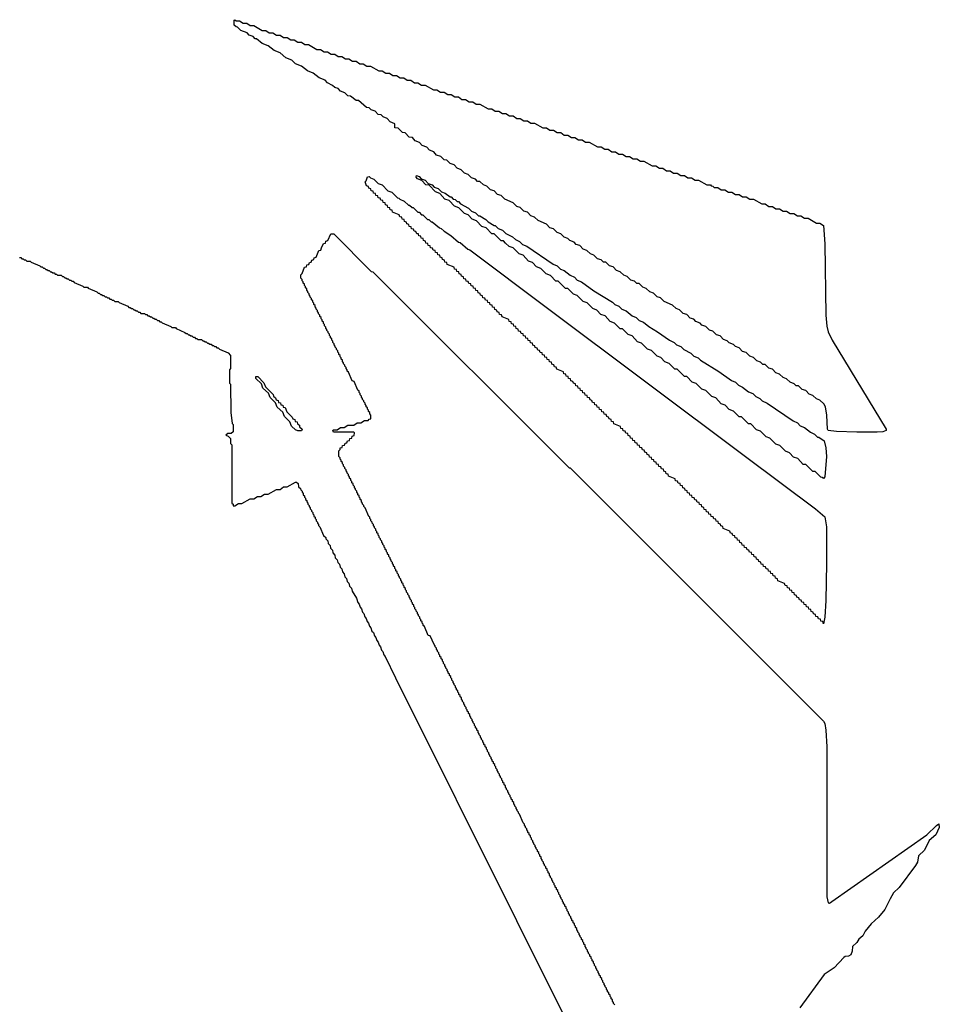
# Model space of a CAD drawing. Extents: x 2701205 to 2963787, y 496209 to 720276.
# Tile 115 of 154: x 2788216 to 2795949, y 695189 to 703470. Entities that reach past the tile are written whole.
import ezdxf

# ---------------------------------------------------------------- set-up
doc = ezdxf.new("R2010")
doc.units = 0

msp = doc.modelspace()

# ---------------------------------------------------------------- linework, layer by layer
at = {"layer": '0CON05XD'}
for points in [[(2795425, 699999.5), (2795255, 700001.9), (2795085, 700006.2), (2795015, 700013.8), (2795008.8, 700025), (2795003.8, 700145), (2794992.5, 700215), (2794978.3, 700238.3), (2794945, 700270), (2794915, 700280), (2794885, 700310), (2794855, 700320), (2794825, 700350), (2794795, 700360), (2794765, 700390), (2794745, 700390), (2794728.3, 700408.3), (2794695, 700420), (2794665, 700450), (2794635, 700460), (2794605, 700490), (2794575, 700500), (2794545, 700530), (2794515, 700540), (2794485, 700570), (2794465, 700570), (2794445, 700590), (2794415, 700600), (2794385, 700630), (2794355, 700640), (2794325, 700670), (2794295, 700680), (2794265, 700710), (2794235, 700720), (2794218.3, 700738.3), (2794181.7, 700751.7), (2794165, 700770), (2794135, 700780), (2794105, 700810), (2794075, 700820), (2794045, 700850), (2794015, 700860), (2793985, 700890), (2793951.7, 700901.7), (2793938.3, 700918.3), (2793901.7, 700931.7), (2793885, 700950), (2793855, 700960), (2793825, 700990), (2793795, 701000), (2793765, 701030), (2793735, 701040), (2793705, 701070), (2793635, 701100), (2793605, 701130), (2793575, 701140), (2793545, 701170), (2793515, 701180), (2793485, 701210), (2793455, 701220), (2793425, 701250), (2793405, 701250), (2793385, 701270), (2793355, 701280), (2793325, 701310), (2793295, 701320), (2793265, 701350), (2793235, 701360), (2793205, 701390), (2793175, 701400), (2793145, 701430), (2793125, 701430), (2793105, 701450), (2793075, 701460), (2793045, 701490), (2793015, 701500), (2792985, 701530), (2792955, 701540), (2792925, 701570), (2792895, 701580), (2792878.3, 701598.3), (2792841.7, 701611.7), (2792825, 701630), (2792795, 701640), (2792765, 701670), (2792735, 701680), (2792705, 701710), (2792675, 701720), (2792645, 701750), (2792575, 701780), (2792545, 701810), (2792515, 701820), (2792485, 701850), (2792455, 701860), (2792425, 701890), (2792395, 701900), (2792365, 701930), (2792295, 701960), (2792265, 701990), (2792235, 702000), (2792205, 702030), (2792175, 702040), (2792145, 702070), (2792115, 702080), (2792085, 702110), (2792065, 702110), (2792048.3, 702128.3), (2792015, 702140), (2791988.3, 702168.3), (2791955, 702180), (2791928.3, 702208.3), (2791895, 702220), (2791868.3, 702248.3), (2791835, 702260), (2791808.3, 702288.3), (2791785, 702290), (2791758.3, 702318.3), (2791721.7, 702331.7), (2791698.3, 702358.3), (2791661.7, 702371.7), (2791638.3, 702398.3), (2791601.7, 702411.7), (2791578.3, 702438.3), (2791541.7, 702451.7), (2791518.3, 702478.3), (2791491.7, 702481.7), (2791458.3, 702518.3), (2791435, 702520), (2791398.3, 702558.3), (2791371.7, 702561.7), (2791370, 702595), (2791331.7, 702611.7), (2791305, 702640), (2791271.7, 702651.7), (2791255, 702670), (2791231.7, 702671.7), (2791205, 702700), (2791171.7, 702711.7), (2791155, 702730), (2791131.7, 702731.7), (2791065, 702790), (2791045, 702790), (2790997, 702827), (2790975, 702830), (2790950, 702855), (2790915, 702870), (2790895, 702890), (2790865, 702900), (2790847, 702917), (2790805, 702940), (2790785, 702960), (2790735, 702980), (2790685, 703020), (2790635, 703040), (2790585, 703080), (2790535, 703100), (2790505, 703130), (2790455, 703150), (2790405, 703190), (2790355, 703210), (2790305, 703250), (2790255, 703270), (2790208.3, 703308.3), (2790195, 703310), (2790178.3, 703328.3), (2790145, 703340), (2790128.3, 703358.3), (2790075, 703380), (2790048.3, 703408.3), (2790035, 703410), (2790020, 703425), (2790020, 703465), (2790025, 703470), (2790035, 703460), (2790065, 703460), (2790095, 703440), (2790125, 703440), (2790155, 703420), (2790185, 703420), (2790255, 703380), (2790285, 703380), (2790315, 703360), (2790345, 703360), (2790375, 703340), (2790405, 703340), (2790435, 703320), (2790465, 703320), (2790495, 703300), (2790525, 703300), (2790555, 703280), (2790585, 703280), (2790615, 703260), (2790645, 703260), (2790715, 703220), (2790745, 703220), (2790775, 703200), (2790805, 703200), (2790835, 703180), (2790865, 703180), (2790895, 703160), (2790925, 703160), (2790955, 703140), (2790985, 703140), (2791015, 703120), (2791045, 703120), (2791075, 703100), (2791105, 703100), (2791135, 703080), (2791165, 703080), (2791235, 703040), (2791265, 703040), (2791295, 703020), (2791325, 703020), (2791355, 703000), (2791385, 703000), (2791415, 702980), (2791445, 702980), (2791475, 702960), (2791505, 702960), (2791535, 702940), (2791565, 702940), (2791595, 702920), (2791625, 702920), (2791695, 702880), (2791725, 702880), (2791755, 702860), (2791785, 702860), (2791815, 702840), (2791845, 702840), (2791875, 702820), (2791905, 702820), (2791935, 702800), (2791965, 702800), (2791995, 702780), (2792025, 702780), (2792055, 702760), (2792085, 702760), (2792155, 702720), (2792185, 702720), (2792215, 702700), (2792245, 702700), (2792275, 702680), (2792305, 702680), (2792335, 702660), (2792365, 702660), (2792395, 702640), (2792425, 702640), (2792455, 702620), (2792485, 702620), (2792515, 702600), (2792545, 702600), (2792615, 702560), (2792645, 702560), (2792675, 702540), (2792705, 702540), (2792735, 702520), (2792765, 702520), (2792795, 702500), (2792825, 702500), (2792855, 702480), (2792885, 702480), (2792915, 702460), (2792945, 702460), (2792975, 702440), (2793005, 702440), (2793075, 702400), (2793105, 702400), (2793135, 702380), (2793165, 702380), (2793195, 702360), (2793225, 702360), (2793255, 702340), (2793285, 702340), (2793315, 702320), (2793345, 702320), (2793375, 702300), (2793405, 702300), (2793435, 702280), (2793465, 702280), (2793535, 702240), (2793565, 702240), (2793595, 702220), (2793625, 702220), (2793655, 702200), (2793685, 702200), (2793715, 702180), (2793745, 702180), (2793775, 702160), (2793805, 702160), (2793835, 702140), (2793865, 702140), (2793895, 702120), (2793925, 702120), (2793995, 702080), (2794025, 702080), (2794031.7, 702071.7), (2794045, 702070), (2794055, 702060), (2794085, 702060), (2794115, 702040), (2794145, 702040), (2794175, 702020), (2794205, 702020), (2794235, 702000), (2794265, 702000), (2794295, 701980), (2794325, 701980), (2794355, 701960), (2794385, 701960), (2794455, 701920), (2794485, 701920), (2794515, 701900), (2794545, 701900), (2794575, 701880), (2794605, 701880), (2794635, 701860), (2794665, 701860), (2794695, 701840), (2794725, 701840), (2794755, 701820), (2794785, 701820), (2794815, 701800), (2794845, 701800), (2794915, 701760), (2794945, 701760), (2794975, 701740), (2794985.8, 701585), (2794994.3, 700985), (2795002.7, 700892.7), (2795013.3, 700845), (2795047.5, 700775), (2795502.5, 700025), (2795502.5, 700015), (2795475, 700004.3), (2795425, 699999.5)], [(2794975, 698390), (2794968.3, 698408.3), (2794951.7, 698411.7), (2794948.3, 698428.3), (2794931.7, 698431.7), (2794928.3, 698448.3), (2794911.7, 698451.7), (2794908.3, 698468.3), (2794891.7, 698471.7), (2794888.3, 698488.3), (2794871.7, 698491.7), (2794868.3, 698508.3), (2794851.7, 698511.7), (2794848.3, 698528.3), (2794831.7, 698531.7), (2794828.3, 698548.3), (2794811.7, 698551.7), (2794808.3, 698568.3), (2794791.7, 698571.7), (2794788.3, 698588.3), (2794771.7, 698591.7), (2794768.3, 698608.3), (2794751.7, 698611.7), (2794748.3, 698628.3), (2794731.7, 698631.7), (2794728.3, 698648.3), (2794711.7, 698651.7), (2794708.3, 698668.3), (2794691.7, 698671.7), (2794688.3, 698688.3), (2794671.7, 698691.7), (2794668.3, 698708.3), (2794651.7, 698711.7), (2794648.3, 698728.3), (2794591.7, 698751.7), (2794588.3, 698768.3), (2794571.7, 698771.7), (2794568.3, 698788.3), (2794551.7, 698791.7), (2794548.3, 698808.3), (2794531.7, 698811.7), (2794528.3, 698828.3), (2794511.7, 698831.7), (2794508.3, 698848.3), (2794491.7, 698851.7), (2794488.3, 698868.3), (2794471.7, 698871.7), (2794468.3, 698888.3), (2794451.7, 698891.7), (2794448.3, 698908.3), (2794431.7, 698911.7), (2794428.3, 698928.3), (2794411.7, 698931.7), (2794408.3, 698948.3), (2794391.7, 698951.7), (2794388.3, 698968.3), (2794371.7, 698971.7), (2794368.3, 698988.3), (2794351.7, 698991.7), (2794348.3, 699008.3), (2794331.7, 699011.7), (2794328.3, 699028.3), (2794311.7, 699031.7), (2794308.3, 699048.3), (2794291.7, 699051.7), (2794288.3, 699068.3), (2794271.7, 699071.7), (2794268.3, 699088.3), (2794251.7, 699091.7), (2794248.3, 699108.3), (2794231.7, 699111.7), (2794228.3, 699128.3), (2794211.7, 699131.7), (2794208.3, 699148.3), (2794191.7, 699151.7), (2794188.3, 699168.3), (2794131.7, 699191.7), (2794128.3, 699208.3), (2794111.7, 699211.7), (2794108.3, 699228.3), (2794091.7, 699231.7), (2794088.3, 699248.3), (2794071.7, 699251.7), (2794068.3, 699268.3), (2794051.7, 699271.7), (2794048.3, 699288.3), (2794031.7, 699291.7), (2794028.3, 699308.3), (2794011.7, 699311.7), (2794008.3, 699328.3), (2793991.7, 699331.7), (2793988.3, 699348.3), (2793971.7, 699351.7), (2793968.3, 699368.3), (2793951.7, 699371.7), (2793948.3, 699388.3), (2793931.7, 699391.7), (2793928.3, 699408.3), (2793911.7, 699411.7), (2793908.3, 699428.3), (2793891.7, 699431.7), (2793888.3, 699448.3), (2793871.7, 699451.7), (2793868.3, 699468.3), (2793851.7, 699471.7), (2793848.3, 699488.3), (2793831.7, 699491.7), (2793828.3, 699508.3), (2793811.7, 699511.7), (2793808.3, 699528.3), (2793791.7, 699531.7), (2793788.3, 699548.3), (2793771.7, 699551.7), (2793768.3, 699568.3), (2793751.7, 699571.7), (2793748.3, 699588.3), (2793731.7, 699591.7), (2793728.3, 699608.3), (2793671.7, 699631.7), (2793668.3, 699648.3), (2793651.7, 699651.7), (2793648.3, 699668.3), (2793631.7, 699671.7), (2793628.3, 699688.3), (2793611.7, 699691.7), (2793608.3, 699708.3), (2793591.7, 699711.7), (2793588.3, 699728.3), (2793571.7, 699731.7), (2793568.3, 699748.3), (2793551.7, 699751.7), (2793548.3, 699768.3), (2793531.7, 699771.7), (2793528.3, 699788.3), (2793511.7, 699791.7), (2793508.3, 699808.3), (2793491.7, 699811.7), (2793488.3, 699828.3), (2793471.7, 699831.7), (2793468.3, 699848.3), (2793451.7, 699851.7), (2793448.3, 699868.3), (2793431.7, 699871.7), (2793428.3, 699888.3), (2793411.7, 699891.7), (2793408.3, 699908.3), (2793391.7, 699911.7), (2793388.3, 699928.3), (2793371.7, 699931.7), (2793368.3, 699948.3), (2793351.7, 699951.7), (2793348.3, 699968.3), (2793331.7, 699971.7), (2793328.3, 699988.3), (2793311.7, 699991.7), (2793308.3, 700008.3), (2793291.7, 700011.7), (2793288.3, 700028.3), (2793271.7, 700031.7), (2793268.3, 700048.3), (2793211.7, 700071.7), (2793208.3, 700088.3), (2793191.7, 700091.7), (2793188.3, 700108.3), (2793171.7, 700111.7), (2793168.3, 700128.3), (2793151.7, 700131.7), (2793148.3, 700148.3), (2793131.7, 700151.7), (2793128.3, 700168.3), (2793111.7, 700171.7), (2793108.3, 700188.3), (2793091.7, 700191.7), (2793088.3, 700208.3), (2793071.7, 700211.7), (2793068.3, 700228.3), (2793051.7, 700231.7), (2793048.3, 700248.3), (2793031.7, 700251.7), (2793028.3, 700268.3), (2793011.7, 700271.7), (2793008.3, 700288.3), (2792991.7, 700291.7), (2792988.3, 700308.3), (2792971.7, 700311.7), (2792968.3, 700328.3), (2792951.7, 700331.7), (2792948.3, 700348.3), (2792931.7, 700351.7), (2792928.3, 700368.3), (2792911.7, 700371.7), (2792908.3, 700388.3), (2792891.7, 700391.7), (2792888.3, 700408.3), (2792871.7, 700411.7), (2792868.3, 700428.3), (2792851.7, 700431.7), (2792848.3, 700448.3), (2792831.7, 700451.7), (2792828.3, 700468.3), (2792811.7, 700471.7), (2792808.3, 700488.3), (2792791.7, 700491.7), (2792788.3, 700508.3), (2792731.7, 700531.7), (2792728.3, 700548.3), (2792711.7, 700551.7), (2792708.3, 700568.3), (2792691.7, 700571.7), (2792688.3, 700588.3), (2792671.7, 700591.7), (2792668.3, 700608.3), (2792651.7, 700611.7), (2792648.3, 700628.3), (2792631.7, 700631.7), (2792628.3, 700648.3), (2792611.7, 700651.7), (2792608.3, 700668.3), (2792591.7, 700671.7), (2792588.3, 700688.3), (2792571.7, 700691.7), (2792568.3, 700708.3), (2792551.7, 700711.7), (2792548.3, 700728.3), (2792531.7, 700731.7), (2792528.3, 700748.3), (2792511.7, 700751.7), (2792508.3, 700768.3), (2792491.7, 700771.7), (2792488.3, 700788.3), (2792471.7, 700791.7), (2792468.3, 700808.3), (2792451.7, 700811.7), (2792448.3, 700828.3), (2792431.7, 700831.7), (2792428.3, 700848.3), (2792411.7, 700851.7), (2792408.3, 700868.3), (2792391.7, 700871.7), (2792388.3, 700888.3), (2792371.7, 700891.7), (2792368.3, 700908.3), (2792351.7, 700911.7), (2792348.3, 700928.3), (2792331.7, 700931.7), (2792328.3, 700948.3), (2792271.7, 700971.7), (2792268.3, 700988.3), (2792251.7, 700991.7), (2792248.3, 701008.3), (2792231.7, 701011.7), (2792228.3, 701028.3), (2792211.7, 701031.7), (2792208.3, 701048.3), (2792191.7, 701051.7), (2792188.3, 701068.3), (2792171.7, 701071.7), (2792168.3, 701088.3), (2792151.7, 701091.7), (2792148.3, 701108.3), (2792131.7, 701111.7), (2792128.3, 701128.3), (2792111.7, 701131.7), (2792108.3, 701148.3), (2792091.7, 701151.7), (2792088.3, 701168.3), (2792071.7, 701171.7), (2792068.3, 701188.3), (2792051.7, 701191.7), (2792048.3, 701208.3), (2792031.7, 701211.7), (2792028.3, 701228.3), (2792011.7, 701231.7), (2792008.3, 701248.3), (2791991.7, 701251.7), (2791988.3, 701268.3), (2791971.7, 701271.7), (2791968.3, 701288.3), (2791951.7, 701291.7), (2791948.3, 701308.3), (2791931.7, 701311.7), (2791928.3, 701328.3), (2791911.7, 701331.7), (2791908.3, 701348.3), (2791891.7, 701351.7), (2791888.3, 701368.3), (2791871.7, 701371.7), (2791868.3, 701388.3), (2791811.7, 701411.7), (2791808.3, 701428.3), (2791791.7, 701431.7), (2791788.3, 701448.3), (2791771.7, 701451.7), (2791768.3, 701468.3), (2791751.7, 701471.7), (2791748.3, 701488.3), (2791731.7, 701491.7), (2791728.3, 701508.3), (2791711.7, 701511.7), (2791708.3, 701528.3), (2791691.7, 701531.7), (2791688.3, 701548.3), (2791671.7, 701551.7), (2791668.3, 701568.3), (2791651.7, 701571.7), (2791648.3, 701588.3), (2791631.7, 701591.7), (2791628.3, 701608.3), (2791611.7, 701611.7), (2791608.3, 701628.3), (2791591.7, 701631.7), (2791588.3, 701648.3), (2791571.7, 701651.7), (2791568.3, 701668.3), (2791555, 701670), (2791548.3, 701688.3), (2791531.7, 701691.7), (2791528.3, 701708.3), (2791511.7, 701711.7), (2791508.3, 701728.3), (2791491.7, 701731.7), (2791488.3, 701748.3), (2791471.7, 701751.7), (2791468.3, 701768.3), (2791451.7, 701771.7), (2791448.3, 701788.3), (2791431.7, 701791.7), (2791428.3, 701808.3), (2791411.7, 701811.7), (2791408.3, 701828.3), (2791351.7, 701851.7), (2791348.3, 701868.3), (2791331.7, 701871.7), (2791328.3, 701888.3), (2791311.7, 701891.7), (2791308.3, 701908.3), (2791291.7, 701911.7), (2791288.3, 701928.3), (2791271.7, 701931.7), (2791268.3, 701948.3), (2791251.7, 701951.7), (2791248.3, 701968.3), (2791231.7, 701971.7), (2791228.3, 701988.3), (2791211.7, 701991.7), (2791208.3, 702008.3), (2791191.7, 702011.7), (2791188.3, 702028.3), (2791171.7, 702031.7), (2791168.3, 702048.3), (2791151.7, 702051.7), (2791148.3, 702068.3), (2791131.7, 702071.7), (2791120, 702105), (2791130, 702115), (2791141.7, 702148.3), (2791155, 702150), (2791165, 702140), (2791195, 702130), (2791231.7, 702091.7), (2791265, 702080), (2791311.7, 702031.7), (2791345, 702020), (2791391.7, 701971.7), (2791405, 701970), (2791411.7, 701961.7), (2791450, 701945), (2791485, 701910), (2791495, 701910), (2791515, 701890), (2791525, 701890), (2791565, 701850), (2791575, 701850), (2791595, 701830), (2791605, 701830), (2791645, 701790), (2791655, 701790), (2791675, 701770), (2791685, 701770), (2791745, 701720), (2791760, 701715), (2791785, 701690), (2791840, 701655), (2791905, 701600), (2791920, 701595), (2791985, 701540), (2792000, 701535), (2792655, 701042.5), (2794320, 699795), (2794906.4, 699356.4), (2794985, 699290), (2795000, 699205), (2795000, 698895), (2794993.8, 698585), (2794986.2, 698445), (2794975, 698390)], [(2794975, 699610), (2794965, 699620), (2794951.7, 699621.7), (2794905, 699670), (2794885, 699670), (2794825, 699730), (2794805, 699730), (2794758.3, 699778.3), (2794721.7, 699791.7), (2794688.3, 699828.3), (2794655, 699840), (2794608.3, 699888.3), (2794575, 699900), (2794525, 699950), (2794491.7, 699961.7), (2794445, 700010), (2794411.7, 700021.7), (2794365, 700070), (2794345, 700070), (2794285, 700130), (2794265, 700130), (2794218.3, 700178.3), (2794181.7, 700191.7), (2794148.3, 700228.3), (2794115, 700240), (2794068.3, 700288.3), (2794035, 700300), (2793985, 700350), (2793951.7, 700361.7), (2793905, 700410), (2793871.7, 700421.7), (2793825, 700470), (2793805, 700470), (2793745, 700530), (2793725, 700530), (2793678.3, 700578.3), (2793641.7, 700591.7), (2793608.3, 700628.3), (2793575, 700640), (2793528.3, 700688.3), (2793495, 700700), (2793445, 700750), (2793411.7, 700761.7), (2793365, 700810), (2793331.7, 700821.7), (2793285, 700870), (2793265, 700870), (2793218.3, 700918.3), (2793181.7, 700931.7), (2793138.3, 700978.3), (2793101.7, 700991.7), (2793068.3, 701028.3), (2793035, 701040), (2792988.3, 701088.3), (2792955, 701100), (2792905, 701150), (2792871.7, 701161.7), (2792825, 701210), (2792805, 701210), (2792745, 701270), (2792725, 701270), (2792678.3, 701318.3), (2792641.7, 701331.7), (2792598.3, 701378.3), (2792561.7, 701391.7), (2792528.3, 701428.3), (2792495, 701440), (2792448.3, 701488.3), (2792415, 701500), (2792365, 701550), (2792331.7, 701561.7), (2792301.7, 701591.7), (2792285, 701610), (2792265, 701610), (2792205, 701670), (2792185, 701670), (2792138.3, 701718.3), (2792101.7, 701731.7), (2792058.3, 701778.3), (2792021.7, 701791.7), (2791988.3, 701828.3), (2791955, 701840), (2791908.3, 701888.3), (2791871.7, 701901.7), (2791828.3, 701948.3), (2791791.7, 701961.7), (2791748.3, 702008.3), (2791711.7, 702021.7), (2791658.3, 702078.3), (2791631.7, 702081.7), (2791598.3, 702118.3), (2791561.7, 702131.7), (2791550, 702145), (2791551.7, 702158.3), (2791575, 702150), (2791591.7, 702131.7), (2791625, 702120), (2791651.7, 702091.7), (2791685, 702080), (2791701.7, 702061.7), (2791735, 702050), (2791761.7, 702021.7), (2791795, 702010), (2791835, 701980), (2791845, 701980), (2791861.7, 701961.7), (2791877, 701957), (2791895, 701940), (2791905, 701940), (2791921.7, 701921.7), (2791990, 701885), (2792015, 701860), (2792050, 701845), (2792075, 701820), (2792085, 701820), (2792135, 701790), (2792155, 701770), (2792205, 701740), (2792215, 701740), (2792240, 701715), (2792275, 701700), (2792303, 701673), (2792360, 701645), (2792385, 701620), (2792420, 701605), (2792445, 701580), (2792480, 701565), (2792703, 701413), (2792735, 701400), (2792763, 701373), (2792795, 701360), (2792845, 701320), (2792880, 701305), (2792905, 701280), (2792940, 701265), (2793045, 701190), (2793200, 701095), (2793220, 701075), (2793255, 701060), (2793280, 701035), (2793315, 701020), (2793365, 700980), (2793400, 700965), (2793425, 700940), (2793460, 700925), (2793505, 700890), (2793580, 700845), (2793680, 700775), (2793720, 700755), (2793740, 700735), (2793775, 700720), (2793800, 700695), (2793860, 700665), (2793885, 700640), (2793920, 700625), (2793940, 700605), (2794095, 700510), (2794200, 700435), (2794235, 700420), (2794260, 700395), (2794295, 700380), (2794345, 700340), (2794380, 700325), (2794405, 700300), (2794440, 700285), (2794460, 700265), (2794500, 700245), (2794720, 700095), (2794755, 700080), (2794780, 700055), (2794815, 700040), (2794865, 700000), (2794900, 699985), (2794925, 699960), (2794935, 699960), (2794979.3, 699929.3), (2794995, 699870), (2794998.9, 699795), (2794986.1, 699623.9), (2794975, 699610)], [(2791160, 699285), (2791151.7, 699291.7), (2791120, 699365), (2791110, 699375), (2791110, 699385), (2791100, 699395), (2791100, 699405), (2791090, 699415), (2791090, 699425), (2791080, 699435), (2791080, 699445), (2791070, 699455), (2791070, 699465), (2791060, 699475), (2791060, 699485), (2791050, 699495), (2791050, 699505), (2791040, 699515), (2791040, 699525), (2791030, 699535), (2791030, 699545), (2791020, 699555), (2791020, 699565), (2791010, 699575), (2791010, 699585), (2791000, 699595), (2791000, 699605), (2790990, 699615), (2790990, 699625), (2790980, 699635), (2790980, 699645), (2790970, 699655), (2790970, 699665), (2790960, 699675), (2790960, 699685), (2790950, 699695), (2790950, 699705), (2790940, 699715), (2790940, 699725), (2790930, 699735), (2790930, 699745), (2790920, 699755), (2790920, 699765), (2790910, 699775), (2790910, 699785), (2790900, 699795), (2790900, 699845), (2790910, 699855), (2790911.7, 699868.3), (2790928.3, 699871.7), (2790931.7, 699888.3), (2790948.3, 699891.7), (2790951.7, 699908.3), (2790968.3, 699911.7), (2790971.7, 699928.3), (2790988.3, 699931.7), (2790991.7, 699948.3), (2791008.3, 699951.7), (2791011.7, 699968.3), (2791028.3, 699971.7), (2791030, 699995), (2791025, 700000), (2790855, 700000), (2790850, 700015), (2790855, 700020), (2790885, 700020), (2790915, 700040), (2790945, 700040), (2790975, 700060), (2791025, 700060), (2791055, 700080), (2791085, 700080), (2791115, 700100), (2791145, 700100), (2791155, 700110), (2791168.3, 700111.7), (2791170, 700145), (2791160, 700155), (2791160, 700165), (2791150, 700175), (2791150, 700185), (2791140, 700195), (2791140, 700205), (2791130, 700215), (2791130, 700225), (2791120, 700235), (2791120, 700245), (2791110, 700255), (2791110, 700265), (2791100, 700275), (2791100, 700285), (2791090, 700295), (2791090, 700305), (2791080, 700315), (2791080, 700325), (2791070, 700335), (2791070, 700345), (2791060, 700355), (2791028.3, 700428.3), (2791011.7, 700431.7), (2790980, 700505), (2790970, 700515), (2790970, 700525), (2790960, 700535), (2790960, 700545), (2790950, 700555), (2790950, 700565), (2790940, 700575), (2790940, 700585), (2790930, 700595), (2790930, 700605), (2790920, 700615), (2790920, 700625), (2790910, 700635), (2790910, 700645), (2790900, 700655), (2790900, 700665), (2790890, 700675), (2790890, 700685), (2790880, 700695), (2790880, 700705), (2790870, 700715), (2790870, 700725), (2790860, 700735), (2790860, 700745), (2790850, 700755), (2790850, 700765), (2790840, 700775), (2790840, 700785), (2790830, 700795), (2790830, 700805), (2790820, 700815), (2790820, 700825), (2790810, 700835), (2790810, 700845), (2790800, 700855), (2790800, 700865), (2790790, 700875), (2790790, 700885), (2790780, 700895), (2790780, 700905), (2790770, 700915), (2790770, 700925), (2790760, 700935), (2790760, 700945), (2790750, 700955), (2790750, 700965), (2790740, 700975), (2790740, 700985), (2790730, 700995), (2790730, 701005), (2790720, 701015), (2790720, 701025), (2790710, 701035), (2790710, 701045), (2790700, 701055), (2790700, 701065), (2790690, 701075), (2790690, 701085), (2790680, 701095), (2790680, 701105), (2790670, 701115), (2790670, 701125), (2790660, 701135), (2790660, 701145), (2790650, 701155), (2790650, 701165), (2790640, 701175), (2790640, 701185), (2790630, 701195), (2790630, 701205), (2790620, 701215), (2790620, 701225), (2790610, 701235), (2790610, 701245), (2790600, 701255), (2790600, 701265), (2790590, 701275), (2790590, 701285), (2790580, 701295), (2790580, 701325), (2790590, 701335), (2790611.7, 701388.3), (2790628.3, 701391.7), (2790631.7, 701408.3), (2790648.3, 701411.7), (2790651.7, 701428.3), (2790668.3, 701431.7), (2790671.7, 701448.3), (2790688.3, 701451.7), (2790691.7, 701468.3), (2790708.3, 701471.7), (2790731.7, 701528.3), (2790748.3, 701531.7), (2790755, 701550), (2790771.7, 701588.3), (2790788.3, 701591.7), (2790791.7, 701608.3), (2790808.3, 701611.7), (2790831.7, 701668.3), (2790858.3, 701668.3), (2791171.7, 701351.7), (2791185, 701350), (2792835, 699700), (2792845, 699700), (2794975, 697570), (2794985, 697550), (2794994, 697495), (2795001.5, 697355), (2795002.2, 696092.2), (2795015, 696042.5), (2795025, 696040), (2795045, 696052.5), (2795845, 696613.3), (2795925, 696693.8), (2795945, 696706.7), (2795948.6, 696675), (2795920.8, 696615), (2795864.4, 696565.6), (2795824, 696485), (2795775, 696436.2), (2795765.8, 696385), (2795747.5, 696355), (2795610.2, 696169.8), (2795562.7, 696127.3), (2795535.7, 696075), (2795490, 695985), (2795437.6, 695922.4), (2795374.5, 695865.5), (2795326.4, 695803.6), (2795306.2, 695765), (2795272.3, 695737.7), (2795255, 695707.5), (2795220, 695675), (2795215.7, 695635), (2795203.8, 695605), (2795185, 695592.5), (2795158.3, 695591.7), (2795145, 695583.3), (2795065, 695495.8), (2794980.8, 695439.2), (2794775, 695158.8)], [(2788215, 701470), (2788225, 701470), (2788235, 701460), (2788245, 701460), (2788255, 701450), (2788265, 701450), (2788275, 701440), (2788305, 701440), (2788311.7, 701431.7), (2788385, 701400), (2788395, 701390), (2788405, 701390), (2788415, 701380), (2788425, 701380), (2788435, 701370), (2788445, 701370), (2788455, 701360), (2788465, 701360), (2788475, 701350), (2788485, 701350), (2788495, 701340), (2788505, 701340), (2788515, 701330), (2788525, 701330), (2788535, 701320), (2788565, 701320), (2788575, 701310), (2788585, 701310), (2788595, 701300), (2788605, 701300), (2788615, 701290), (2788625, 701290), (2788635, 701280), (2788645, 701280), (2788655, 701270), (2788665, 701270), (2788675, 701260), (2788748.3, 701228.3), (2788755, 701220), (2788785, 701220), (2788791.7, 701211.7), (2788865, 701180), (2788875, 701170), (2788885, 701170), (2788895, 701160), (2788905, 701160), (2788915, 701150), (2788925, 701150), (2788935, 701140), (2788945, 701140), (2788955, 701130), (2788965, 701130), (2788975, 701120), (2788985, 701120), (2788995, 701110), (2789005, 701110), (2789015, 701100), (2789045, 701100), (2789051.7, 701091.7), (2789125, 701060), (2789135, 701050), (2789145, 701050), (2789155, 701040), (2789165, 701040), (2789175, 701030), (2789185, 701030), (2789195, 701020), (2789205, 701020), (2789215, 701010), (2789225, 701010), (2789235, 701000), (2789265, 701000), (2789275, 700990), (2789285, 700990), (2789295, 700980), (2789305, 700980), (2789315, 700970), (2789325, 700970), (2789335, 700960), (2789345, 700960), (2789355, 700950), (2789365, 700950), (2789375, 700940), (2789385, 700940), (2789395, 700930), (2789405, 700930), (2789415, 700920), (2789488.3, 700888.3), (2789495, 700880), (2789525, 700880), (2789531.7, 700871.7), (2789605, 700840), (2789615, 700830), (2789625, 700830), (2789635, 700820), (2789645, 700820), (2789655, 700810), (2789665, 700810), (2789675, 700800), (2789685, 700800), (2789695, 700790), (2789705, 700790), (2789715, 700780), (2789745, 700780), (2789755, 700770), (2789765, 700770), (2789775, 700760), (2789785, 700760), (2789795, 700750), (2789805, 700750), (2789815, 700740), (2789825, 700740), (2789835, 700730), (2789845, 700730), (2789855, 700720), (2789865, 700720), (2789875, 700710), (2789885, 700710), (2789895, 700700), (2789968.3, 700668.3), (2789990, 700645), (2789987.5, 700535), (2789980, 700525), (2789981.7, 700411.7), (2789987.5, 700405), (2789992.5, 700165), (2790002.5, 700075), (2790010, 700065), (2790010, 700005), (2789995, 699990), (2789965, 699990), (2789950, 699975), (2789968.3, 699968.3), (2789988.3, 699948.3), (2789990, 699905), (2790000, 699895), (2790000, 699405), (2790010, 699395), (2790011.7, 699381.7), (2790025, 699380), (2790055, 699400), (2790085, 699400), (2790155, 699440), (2790185, 699440), (2790215, 699460), (2790245, 699460), (2790275, 699480), (2790305, 699480), (2790375, 699520), (2790405, 699520), (2790435, 699540), (2790465, 699540), (2790535, 699580), (2790545, 699580), (2790558.3, 699568.3), (2790561.7, 699541.7), (2790578.3, 699528.3), (2790580, 699515), (2790590, 699505), (2790590, 699495), (2790600, 699485), (2790600, 699475), (2790610, 699465), (2790610, 699455), (2790620, 699445), (2790620, 699435), (2790630, 699425), (2790630, 699415), (2790640, 699405), (2790640, 699395), (2790650, 699385), (2790650, 699375), (2790660, 699365), (2790660, 699355), (2790670, 699345), (2790670, 699335), (2790680, 699325), (2790680, 699315), (2790690, 699305), (2790690, 699295), (2790700, 699285), (2790700, 699275), (2790710, 699265), (2790710, 699255), (2790720, 699245), (2790720, 699235), (2790730, 699225), (2790730, 699215), (2790740, 699205), (2790771.7, 699131.7), (2790790, 699115), (2790790, 699105), (2790807, 699087), (2790810, 699065), (2790827, 699047), (2790830, 699025), (2790847, 699007), (2790850, 698985), (2790867, 698967), (2790870, 698945), (2790887, 698927), (2790890, 698905), (2790905, 698890), (2790910, 698865), (2790925, 698850), (2790930, 698825), (2790945, 698810), (2790950, 698785), (2790965, 698770), (2790970, 698745), (2790985, 698730), (2790990, 698705), (2791005, 698690), (2791013, 698663), (2791047.5, 698605), (2791058.3, 698568.3), (2791070, 698555), (2791078.3, 698528.3), (2791090, 698515), (2791098.3, 698488.3), (2791110, 698475), (2791118.3, 698448.3), (2791130, 698435), (2791138.3, 698408.3), (2791150, 698395), (2791158.3, 698368.3), (2791170, 698355), (2791178.3, 698328.3), (2791190, 698315), (2791198.3, 698288.3), (2791210, 698275), (2791218.3, 698248.3), (2791230, 698235), (2791238.3, 698208.3), (2791250, 698195), (2791258.3, 698168.3), (2791270, 698155), (2791278.3, 698128.3), (2791290, 698115), (2791377.5, 697935), (2792392.5, 695895), (2792830, 695015)], [(2790585, 700012.5), (2790555, 700012.5), (2790535, 700020), (2790501.7, 700051.7), (2790488.3, 700088.3), (2790441.7, 700131.7), (2790428.3, 700168.3), (2790381.7, 700211.7), (2790368.3, 700248.3), (2790321.7, 700291.7), (2790308.3, 700328.3), (2790261.7, 700371.7), (2790248.3, 700408.3), (2790201.7, 700451.7), (2790201.7, 700468.3), (2790218.3, 700468.3), (2790270, 700415), (2790281.7, 700381.7), (2790348.3, 700318.3), (2790350, 700305), (2790368.3, 700288.3), (2790371.7, 700271.7), (2790388.3, 700268.3), (2790391.7, 700251.7), (2790408.3, 700248.3), (2790411.7, 700231.7), (2790428.3, 700228.3), (2790431.7, 700211.7), (2790448.3, 700208.3), (2790461.7, 700171.7), (2790508.3, 700128.3), (2790511.7, 700111.7), (2790528.3, 700108.3), (2790531.7, 700091.7), (2790548.3, 700088.3), (2790551.7, 700071.7), (2790568.3, 700058.3), (2790570, 700045), (2790590, 700025), (2790585, 700012.5)], [(2793220, 695185), (2793210, 695195), (2793210, 695205), (2793200, 695215), (2793200, 695225), (2793190, 695235), (2793190, 695245), (2793180, 695255), (2793180, 695265), (2793170, 695275), (2793170, 695285), (2793160, 695295), (2793160, 695305), (2793150, 695315), (2793150, 695325), (2793140, 695335), (2793140, 695345), (2793130, 695355), (2793130, 695365), (2793120, 695375), (2793120, 695385), (2793110, 695395), (2793110, 695405), (2793100, 695415), (2793100, 695425), (2793090, 695435), (2793090, 695445), (2793080, 695455), (2793080, 695465), (2793070, 695475), (2793070, 695485), (2793060, 695495), (2793060, 695505), (2793050, 695515), (2793050, 695525), (2793040, 695535), (2793040, 695545), (2793030, 695555), (2793030, 695565), (2793020, 695575), (2793020, 695585), (2793010, 695595), (2793010, 695605), (2793000, 695615), (2793000, 695625), (2792990, 695635), (2792990, 695645), (2792980, 695655), (2792980, 695665), (2792970, 695675), (2792970, 695685), (2792960, 695695), (2792960, 695705), (2792950, 695715), (2792950, 695725), (2792940, 695735), (2792940, 695745), (2792930, 695755), (2792930, 695765), (2792920, 695775), (2792920, 695785), (2792910, 695795), (2792910, 695805), (2792900, 695815), (2792900, 695825), (2792890, 695835), (2792890, 695845), (2792880, 695855), (2792880, 695865), (2792870, 695875), (2792870, 695885), (2792860, 695895), (2792860, 695905), (2792850, 695915), (2792850, 695925), (2792840, 695935), (2792840, 695945), (2792830, 695955), (2792830, 695965), (2792820, 695975), (2792820, 695985), (2792810, 695995), (2792810, 696005), (2792800, 696015), (2792800, 696025), (2792790, 696035), (2792790, 696045), (2792780, 696055), (2792780, 696065), (2792770, 696075), (2792770, 696085), (2792760, 696095), (2792760, 696105), (2792750, 696115), (2792750, 696125), (2792740, 696135), (2792740, 696145), (2792730, 696155), (2792730, 696165), (2792720, 696175), (2792720, 696185), (2792710, 696195), (2792710, 696205), (2792700, 696215), (2792700, 696225), (2792690, 696235), (2792690, 696245), (2792680, 696255), (2792680, 696265), (2792670, 696275), (2792670, 696285), (2792660, 696295), (2792660, 696305), (2792650, 696315), (2792650, 696325), (2792640, 696335), (2792640, 696345), (2792630, 696355), (2792630, 696365), (2792620, 696375), (2792620, 696385), (2792610, 696395), (2792610, 696405), (2792600, 696415), (2792600, 696425), (2792590, 696435), (2792590, 696445), (2792580, 696455), (2792580, 696465), (2792570, 696475), (2792570, 696485), (2792560, 696495), (2792560, 696505), (2792550, 696515), (2792550, 696525), (2792540, 696535), (2792540, 696545), (2792530, 696555), (2792530, 696565), (2792520, 696575), (2792520, 696585), (2792510, 696595), (2792510, 696605), (2792500, 696615), (2792500, 696625), (2792490, 696635), (2792490, 696645), (2792480, 696655), (2792480, 696665), (2792470, 696675), (2792470, 696685), (2792460, 696695), (2792460, 696705), (2792450, 696715), (2792418.3, 696788.3), (2792410, 696795), (2792410, 696805), (2792400, 696815), (2792400, 696825), (2792390, 696835), (2792390, 696845), (2792380, 696855), (2792380, 696865), (2792370, 696875), (2792370, 696885), (2792360, 696895), (2792360, 696905), (2792350, 696915), (2792350, 696925), (2792340, 696935), (2792340, 696945), (2792330, 696955), (2792330, 696965), (2792320, 696975), (2792320, 696985), (2792310, 696995), (2792310, 697005), (2792300, 697015), (2792300, 697025), (2792290, 697035), (2792290, 697045), (2792280, 697055), (2792280, 697065), (2792270, 697075), (2792270, 697085), (2792260, 697095), (2792260, 697105), (2792250, 697115), (2792250, 697125), (2792240, 697135), (2792240, 697145), (2792230, 697155), (2792230, 697165), (2792220, 697175), (2792220, 697185), (2792210, 697195), (2792210, 697205), (2792200, 697215), (2792200, 697225), (2792190, 697235), (2792190, 697245), (2792180, 697255), (2792180, 697265), (2792170, 697275), (2792170, 697285), (2792160, 697295), (2792160, 697305), (2792150, 697315), (2792150, 697325), (2792140, 697335), (2792140, 697345), (2792130, 697355), (2792130, 697365), (2792120, 697375), (2792120, 697385), (2792110, 697395), (2792110, 697405), (2792100, 697415), (2792100, 697425), (2792090, 697435), (2792090, 697445), (2792080, 697455), (2792080, 697465), (2792070, 697475), (2792070, 697485), (2792060, 697495), (2792060, 697505), (2792050, 697515), (2792050, 697525), (2792040, 697535), (2792040, 697545), (2792030, 697555), (2792030, 697565), (2792020, 697575), (2792020, 697585), (2792010, 697595), (2792010, 697605), (2792000, 697615), (2792000, 697625), (2791990, 697635), (2791990, 697645), (2791980, 697655), (2791980, 697665), (2791970, 697675), (2791970, 697685), (2791960, 697695), (2791960, 697705), (2791950, 697715), (2791950, 697725), (2791940, 697735), (2791940, 697745), (2791930, 697755), (2791930, 697765), (2791920, 697775), (2791920, 697785), (2791910, 697795), (2791910, 697805), (2791900, 697815), (2791900, 697825), (2791890, 697835), (2791890, 697845), (2791880, 697855), (2791880, 697865), (2791870, 697875), (2791870, 697885), (2791860, 697895), (2791860, 697905), (2791850, 697915), (2791850, 697925), (2791840, 697935), (2791840, 697945), (2791830, 697955), (2791830, 697965), (2791820, 697975), (2791820, 697985), (2791810, 697995), (2791810, 698005), (2791800, 698015), (2791800, 698025), (2791790, 698035), (2791790, 698045), (2791780, 698055), (2791780, 698065), (2791770, 698075), (2791770, 698085), (2791760, 698095), (2791760, 698105), (2791750, 698115), (2791750, 698125), (2791740, 698135), (2791740, 698145), (2791730, 698155), (2791730, 698165), (2791720, 698175), (2791720, 698185), (2791710, 698195), (2791710, 698205), (2791700, 698215), (2791668.3, 698288.3), (2791651.7, 698291.7), (2791620, 698365), (2791610, 698375), (2791610, 698385), (2791600, 698395), (2791600, 698405), (2791590, 698415), (2791590, 698425), (2791580, 698435), (2791580, 698445), (2791570, 698455), (2791570, 698465), (2791560, 698475), (2791560, 698485), (2791550, 698495), (2791550, 698505), (2791540, 698515), (2791540, 698525), (2791530, 698535), (2791530, 698545), (2791520, 698555), (2791520, 698565), (2791510, 698575), (2791510, 698585), (2791500, 698595), (2791500, 698605), (2791490, 698615), (2791490, 698625), (2791480, 698635), (2791480, 698645), (2791470, 698655), (2791470, 698665), (2791460, 698675), (2791460, 698685), (2791450, 698695), (2791450, 698705), (2791440, 698715), (2791440, 698725), (2791430, 698735), (2791430, 698745), (2791420, 698755), (2791420, 698765), (2791410, 698775), (2791410, 698785), (2791400, 698795), (2791400, 698805), (2791390, 698815), (2791390, 698825), (2791380, 698835), (2791380, 698845), (2791370, 698855), (2791370, 698865), (2791360, 698875), (2791360, 698885), (2791350, 698895), (2791350, 698905), (2791340, 698915), (2791340, 698925), (2791330, 698935), (2791330, 698945), (2791320, 698955), (2791320, 698965), (2791310, 698975), (2791310, 698985), (2791300, 698995), (2791300, 699005), (2791290, 699015), (2791290, 699025), (2791280, 699035), (2791280, 699045), (2791270, 699055), (2791270, 699065), (2791260, 699075), (2791260, 699085), (2791250, 699095), (2791250, 699105), (2791240, 699115), (2791240, 699125), (2791230, 699135), (2791230, 699145), (2791220, 699155), (2791220, 699165), (2791210, 699175), (2791210, 699185), (2791200, 699195), (2791200, 699205), (2791190, 699215), (2791190, 699225), (2791180, 699235), (2791180, 699245), (2791170, 699255), (2791170, 699265), (2791160, 699275), (2791160, 699285)]]:
    msp.add_lwpolyline(points, dxfattribs=at)

doc.saveas('drawing.dxf')
